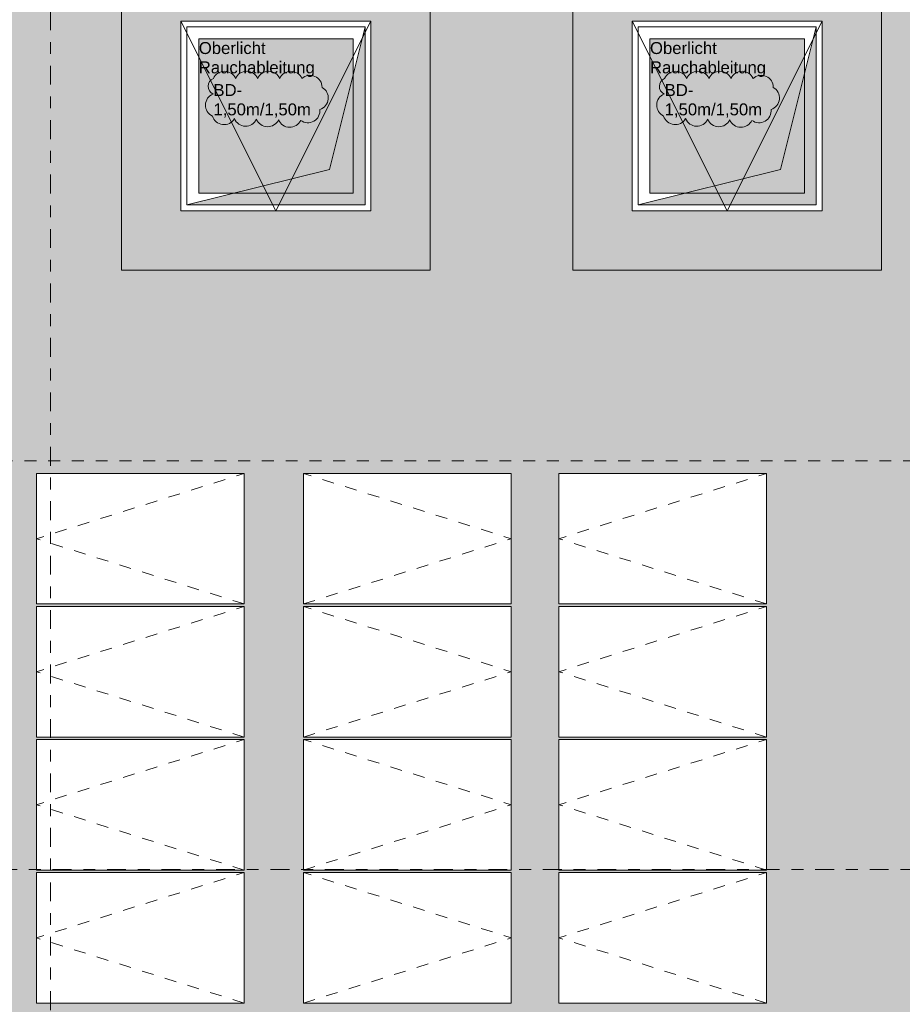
# Model space of a CAD drawing. Header units: metres. Extents: x -180 to 4, y -50 to 6.
# Tile 39 of 256: x -152.88 to -145.45, y -21.08 to -12.79. Entities that reach past the tile are written whole.
import ezdxf

# ---------------------------------------------------------------- set-up
doc = ezdxf.new("R2010")
doc.units = ezdxf.units.M
doc.header["$LTSCALE"] = 0.05
doc.header["$PDMODE"] = 1
doc.header["$PDSIZE"] = -2
for name, pattern in [('Linienart-34', [4.233, 2.116, -2.117]), ('Linienart-53', [5.291531, 3.175, -1.058062, 0.352704, -0.705764]), ('VW-01 Strichlinie kurz', [1.999894, 0.999947, -0.999947])]:
    doc.linetypes.add(name, pattern=pattern)
for name, color, linetype, lineweight, true_color in [('30 -35 Decken- 11 Bodendurchbruch', 7, 'Continuous', 15, 0x599559), ('30 -36 Dächer- 3 Dachbeläge', 7, 'Continuous', 15, 0x9999ff), ('30 -36 Dächer- 3 Dachbeläge Gründach', 250, 'Continuous', 9, 0x333333), ('40 -44 Elektr. Anlagen- 2 Eigenstromversorgungsanlagen', 7, 'Continuous', 5, 0xff6633), ('70 -72 Beschriftung- 1 Beschriftung allgemein', 7, 'Continuous', 9, 0xff6633), ('70 -77 Revision- 2 Wolken', 7, 'Continuous', 18, 0x944cff), ('CW-Unsichtbar', 7, 'Continuous', 9, 0x599559), ('Dachflächen Moblierung', 7, 'Continuous', 9, 0x888888)]:
    doc.layers.add(name, color=color, linetype=linetype, lineweight=lineweight, true_color=true_color)
for name, color, linetype, lineweight in [('40 -43 Lüftungsanlagen - Entrauchung', 7, 'Continuous', 9), ('60- 61 allgemeine Ausstattung- 4 Terrassen', 7, 'Continuous', 9), ('70 -71 Achsen- 1 Gebäudeachsen', 7, 'Linienart-53', 18), ('70 -73 Bauteildarst.- 2 verdeckt 0.15', 7, 'Linienart-34', 15), ('Keine', 7, 'Continuous', 9)]:
    doc.layers.add(name, color=color, linetype=linetype, lineweight=lineweight)
doc.styles.add('Arial', font='arial.ttf')

# ---------------------------------------------------------------- blocks, each defined once
blk = doc.blocks.new('Gruppe-7872')
at = {"color": 255, "lineweight": 9}
blk.add_wipeout([(-149.421, -12.297), (-149.421, -14.897), (-150.7194, -14.897), (-150.7194, -14.397), (-149.921, -14.397), (-149.921, -12.797), (-150.7194, -12.797), (-150.7194, -12.297)], dxfattribs=at).dxf.layer = '30 -36 Dächer- 3 Dachbeläge'
blk.add_wipeout([(-150.7194, -12.297), (-150.7194, -12.797), (-151.521, -12.797), (-151.521, -14.397), (-150.7194, -14.397), (-150.7194, -14.897), (-152.021, -14.897), (-152.021, -12.297)], dxfattribs=at).dxf.layer = '30 -36 Dächer- 3 Dachbeläge'
at = {"layer": '30 -36 Dächer- 3 Dachbeläge', "linetype": 'Continuous', "lineweight": 9}
h = blk.add_hatch(dxfattribs=at)
h.set_pattern_fill('{914A209A-ED12-11EE-87B6-5CE', style=0, pattern_type=2)
h.set_pattern_definition([(-22, (-112.3235, -22.547042), (-0.018555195, 0.04226461), [0.000625, -0.061875]), (14, (-112.315251, -22.569718), (-0.037110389, -0.027832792), [0.000625, -0.030625]), (-3.77456, (-112.374014, -22.58415), (-0.01958604, 0.06597403), [0.00028186, -0.09367194]), (-68, (-112.20392, -22.52024), (0.1926424, 0.0440799), [0.00028125, -0.09346875]), (96, (-112.337934, -22.611983), (-0.036105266, -0.06319548), [0.0005625, -0.0931875]), (132, (-112.3101, -22.58828), (0.040202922, 0.004123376), [0.0003125, -0.0621875]), (-17, (-112.342055, -22.57178), (0.0930531, 0.02892868), [0.000625, -0.061875]), (-145, (-112.3369, -22.566625), (0.06266964, -0.04009224), [0.000625, -0.061875]), (-137, (-112.35133, -22.563533), (0.049444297, -0.02123569), [0.000625, -0.061875])])
h.paths.add_polyline_path([(-152.021, -12.297), (-152.021, -14.897), (-149.421, -14.897), (-149.421, -12.297)])
h.paths.add_polyline_path([(-149.921, -14.397), (-151.521, -14.397), (-151.521, -12.797), (-149.921, -12.797)])
at = {"layer": '30 -36 Dächer- 3 Dachbeläge', "lineweight": 9, "flags": 128}
for points in [[(-152.021, -12.297), (-152.021, -14.897), (-149.421, -14.897), (-149.421, -12.297)], [(-149.921, -14.397), (-151.521, -14.397), (-151.521, -12.797), (-149.921, -12.797)]]:
    blk.add_lwpolyline(points, close=True, dxfattribs=at)
at = {"color": 255, "linetype": 'Continuous', "lineweight": 9}
blk.add_wipeout([(-151.521, -12.797), (-149.921, -12.797), (-149.921, -14.397), (-151.521, -14.397)], dxfattribs=at).dxf.layer = '40 -43 Lüftungsanlagen - Entrauchung'
at = {"layer": '40 -43 Lüftungsanlagen - Entrauchung', "linetype": 'Continuous', "lineweight": 0}
blk.add_hatch(color=254, dxfattribs=at).paths.add_polyline_path([(-151.371, -12.947), (-150.071, -12.947), (-150.071, -14.247), (-151.371, -14.247)])
at = {"layer": '40 -43 Lüftungsanlagen - Entrauchung', "color": 7, "linetype": 'Continuous', "lineweight": 9, "flags": 128}
blk.add_lwpolyline([(-151.521, -12.797), (-149.921, -12.797), (-149.921, -14.397), (-151.521, -14.397)], close=True, dxfattribs=at)
blk.add_lwpolyline([(-151.521, -12.797), (-150.721, -14.397), (-149.921, -12.797)], dxfattribs=at)
at = {"layer": '40 -43 Lüftungsanlagen - Entrauchung', "color": 252, "true_color": 0x888888, "flags": 128}
blk.add_lwpolyline([(-151.371, -12.947), (-150.071, -12.947), (-150.071, -14.247), (-151.371, -14.247)], close=True, dxfattribs=at)
at = {"layer": '70 -73 Bauteildarst.- 2 verdeckt 0.15', "flags": 128}
blk.add_lwpolyline([(-151.471, -12.847), (-149.971, -12.847), (-149.971, -14.347), (-151.471, -14.347)], close=True, dxfattribs=at)
at = {"layer": '70 -72 Beschriftung- 1 Beschriftung allgemein', "insert": (-151.371, -12.9741), "char_height": 0.100689, "attachment_point": 1, "rotation": 359.99467, "line_spacing_factor": 0.970891, "style": 'Arial'}
blk.add_mtext('Oberlicht\\PRauchableitung', dxfattribs=at)
blk = doc.blocks.new('Gruppe-7873')
at = {"color": 255, "lineweight": 9}
blk.add_wipeout([(-145.621, -12.297), (-145.621, -14.897), (-146.9194, -14.897), (-146.9194, -14.397), (-146.121, -14.397), (-146.121, -12.797), (-146.9194, -12.797), (-146.9194, -12.297)], dxfattribs=at).dxf.layer = '30 -36 Dächer- 3 Dachbeläge'
blk.add_wipeout([(-146.9194, -12.297), (-146.9194, -12.797), (-147.721, -12.797), (-147.721, -14.397), (-146.9194, -14.397), (-146.9194, -14.897), (-148.221, -14.897), (-148.221, -12.297)], dxfattribs=at).dxf.layer = '30 -36 Dächer- 3 Dachbeläge'
at = {"layer": '30 -36 Dächer- 3 Dachbeläge', "linetype": 'Continuous', "lineweight": 9}
h = blk.add_hatch(dxfattribs=at)
h.set_pattern_fill('{914A209A-ED12-11EE-87B6-5CE', style=0, pattern_type=2)
h.set_pattern_definition([(-22, (-108.5235, -22.547042), (-0.018555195, 0.04226461), [0.000625, -0.061875]), (14, (-108.515251, -22.569718), (-0.037110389, -0.027832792), [0.000625, -0.030625]), (-3.77456, (-108.574014, -22.58415), (-0.01958604, 0.06597403), [0.00028186, -0.09367194]), (-68, (-108.40392, -22.52024), (0.1926424, 0.0440799), [0.00028125, -0.09346875]), (96, (-108.537934, -22.611983), (-0.036105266, -0.06319548), [0.0005625, -0.0931875]), (132, (-108.5101, -22.58828), (0.040202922, 0.004123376), [0.0003125, -0.0621875]), (-17, (-108.542055, -22.57178), (0.0930531, 0.02892868), [0.000625, -0.061875]), (-145, (-108.5369, -22.566625), (0.06266964, -0.04009224), [0.000625, -0.061875]), (-137, (-108.55133, -22.563533), (0.049444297, -0.02123569), [0.000625, -0.061875])])
h.paths.add_polyline_path([(-148.221, -12.297), (-148.221, -14.897), (-145.621, -14.897), (-145.621, -12.297)])
h.paths.add_polyline_path([(-146.121, -14.397), (-147.721, -14.397), (-147.721, -12.797), (-146.121, -12.797)])
at = {"layer": '30 -36 Dächer- 3 Dachbeläge', "lineweight": 9, "flags": 128}
for points in [[(-148.221, -12.297), (-148.221, -14.897), (-145.621, -14.897), (-145.621, -12.297)], [(-146.121, -14.397), (-147.721, -14.397), (-147.721, -12.797), (-146.121, -12.797)]]:
    blk.add_lwpolyline(points, close=True, dxfattribs=at)
at = {"color": 255, "linetype": 'Continuous', "lineweight": 9}
blk.add_wipeout([(-147.721, -12.797), (-146.121, -12.797), (-146.121, -14.397), (-147.721, -14.397)], dxfattribs=at).dxf.layer = '40 -43 Lüftungsanlagen - Entrauchung'
at = {"layer": '40 -43 Lüftungsanlagen - Entrauchung', "linetype": 'Continuous', "lineweight": 0}
blk.add_hatch(color=254, dxfattribs=at).paths.add_polyline_path([(-147.571, -12.947), (-146.271, -12.947), (-146.271, -14.247), (-147.571, -14.247)])
at = {"layer": '40 -43 Lüftungsanlagen - Entrauchung', "color": 7, "linetype": 'Continuous', "lineweight": 9, "flags": 128}
blk.add_lwpolyline([(-147.721, -12.797), (-146.121, -12.797), (-146.121, -14.397), (-147.721, -14.397)], close=True, dxfattribs=at)
blk.add_lwpolyline([(-147.721, -12.797), (-146.921, -14.397), (-146.121, -12.797)], dxfattribs=at)
at = {"layer": '40 -43 Lüftungsanlagen - Entrauchung', "color": 252, "true_color": 0x888888, "flags": 128}
blk.add_lwpolyline([(-147.571, -12.947), (-146.271, -12.947), (-146.271, -14.247), (-147.571, -14.247)], close=True, dxfattribs=at)
at = {"layer": '70 -73 Bauteildarst.- 2 verdeckt 0.15', "flags": 128}
blk.add_lwpolyline([(-147.671, -12.847), (-146.171, -12.847), (-146.171, -14.347), (-147.671, -14.347)], close=True, dxfattribs=at)
at = {"layer": '70 -72 Beschriftung- 1 Beschriftung allgemein', "insert": (-147.571, -12.9741), "char_height": 0.100689, "attachment_point": 1, "rotation": 359.99467, "line_spacing_factor": 0.970891, "style": 'Arial'}
blk.add_mtext('Oberlicht\\PRauchableitung', dxfattribs=at)
blk = doc.blocks.new('Gruppe-7910')
at = {"color": 255, "linetype": 'Continuous', "lineweight": 9, "transparency": 33554687}
blk.add_wipeout([(-152.7388, -19.9722), (-150.9888, -19.9722), (-150.9888, -21.0722), (-152.7388, -21.0722)], dxfattribs=at).dxf.layer = '40 -44 Elektr. Anlagen- 2 Eigenstromversorgungsanlagen'
at = {"layer": '40 -44 Elektr. Anlagen- 2 Eigenstromversorgungsanlagen', "color": 7, "linetype": 'Continuous', "lineweight": 9, "transparency": 33554687, "flags": 128}
blk.add_lwpolyline([(-152.7388, -19.9722), (-150.9888, -19.9722), (-150.9888, -21.0722), (-152.7388, -21.0722)], close=True, dxfattribs=at)
at = {"layer": 'Dachflächen Moblierung', "color": 8, "linetype": 'VW-01 Strichlinie kurz', "lineweight": 5, "flags": 128}
blk.add_lwpolyline([(-150.9888, -21.0722), (-152.7388, -20.5222), (-150.9888, -19.9722)], dxfattribs=at)
blk = doc.blocks.new('Gruppe-7911')
at = {"color": 255, "linetype": 'Continuous', "lineweight": 9, "transparency": 33554687}
blk.add_wipeout([(-152.7388, -18.8512), (-150.9888, -18.8512), (-150.9888, -19.9512), (-152.7388, -19.9512)], dxfattribs=at).dxf.layer = '40 -44 Elektr. Anlagen- 2 Eigenstromversorgungsanlagen'
at = {"layer": '40 -44 Elektr. Anlagen- 2 Eigenstromversorgungsanlagen', "color": 7, "linetype": 'Continuous', "lineweight": 9, "transparency": 33554687, "flags": 128}
blk.add_lwpolyline([(-152.7388, -18.8512), (-150.9888, -18.8512), (-150.9888, -19.9512), (-152.7388, -19.9512)], close=True, dxfattribs=at)
at = {"layer": 'Dachflächen Moblierung', "color": 8, "linetype": 'VW-01 Strichlinie kurz', "lineweight": 5, "flags": 128}
blk.add_lwpolyline([(-150.9888, -19.9512), (-152.7388, -19.4012), (-150.9888, -18.8512)], dxfattribs=at)
blk = doc.blocks.new('Gruppe-7912')
at = {"color": 255, "linetype": 'Continuous', "lineweight": 9, "transparency": 33554687}
blk.add_wipeout([(-152.7388, -17.7302), (-150.9888, -17.7302), (-150.9888, -18.8302), (-152.7388, -18.8302)], dxfattribs=at).dxf.layer = '40 -44 Elektr. Anlagen- 2 Eigenstromversorgungsanlagen'
at = {"layer": '40 -44 Elektr. Anlagen- 2 Eigenstromversorgungsanlagen', "color": 7, "linetype": 'Continuous', "lineweight": 9, "transparency": 33554687, "flags": 128}
blk.add_lwpolyline([(-152.7388, -17.7302), (-150.9888, -17.7302), (-150.9888, -18.8302), (-152.7388, -18.8302)], close=True, dxfattribs=at)
at = {"layer": 'Dachflächen Moblierung', "color": 8, "linetype": 'VW-01 Strichlinie kurz', "lineweight": 5, "flags": 128}
blk.add_lwpolyline([(-150.9888, -18.8302), (-152.7388, -18.2802), (-150.9888, -17.7302)], dxfattribs=at)
blk = doc.blocks.new('Gruppe-7913')
at = {"color": 255, "linetype": 'Continuous', "lineweight": 9, "transparency": 33554687}
blk.add_wipeout([(-152.7388, -16.6092), (-150.9888, -16.6092), (-150.9888, -17.7092), (-152.7388, -17.7092)], dxfattribs=at).dxf.layer = '40 -44 Elektr. Anlagen- 2 Eigenstromversorgungsanlagen'
at = {"layer": '40 -44 Elektr. Anlagen- 2 Eigenstromversorgungsanlagen', "color": 7, "linetype": 'Continuous', "lineweight": 9, "transparency": 33554687, "flags": 128}
blk.add_lwpolyline([(-152.7388, -16.6092), (-150.9888, -16.6092), (-150.9888, -17.7092), (-152.7388, -17.7092)], close=True, dxfattribs=at)
at = {"layer": 'Dachflächen Moblierung', "color": 8, "linetype": 'VW-01 Strichlinie kurz', "lineweight": 5, "flags": 128}
blk.add_lwpolyline([(-150.9888, -17.7092), (-152.7388, -17.1592), (-150.9888, -16.6092)], dxfattribs=at)
blk = doc.blocks.new('Gruppe-7919')
at = {"color": 255, "linetype": 'Continuous', "lineweight": 9, "transparency": 33554687}
blk.add_wipeout([(-150.4888, -19.9722), (-148.7388, -19.9722), (-148.7388, -21.0722), (-150.4888, -21.0722)], dxfattribs=at).dxf.layer = '40 -44 Elektr. Anlagen- 2 Eigenstromversorgungsanlagen'
at = {"layer": '40 -44 Elektr. Anlagen- 2 Eigenstromversorgungsanlagen', "color": 7, "linetype": 'Continuous', "lineweight": 9, "transparency": 33554687, "flags": 128}
blk.add_lwpolyline([(-150.4888, -19.9722), (-148.7388, -19.9722), (-148.7388, -21.0722), (-150.4888, -21.0722)], close=True, dxfattribs=at)
at = {"layer": 'Dachflächen Moblierung', "color": 8, "linetype": 'VW-01 Strichlinie kurz', "lineweight": 5, "flags": 128}
blk.add_lwpolyline([(-150.4888, -21.0722), (-148.7388, -20.5222), (-150.4888, -19.9722)], dxfattribs=at)
blk = doc.blocks.new('Gruppe-7920')
at = {"color": 255, "linetype": 'Continuous', "lineweight": 9, "transparency": 33554687}
blk.add_wipeout([(-150.4888, -18.8512), (-148.7388, -18.8512), (-148.7388, -19.9512), (-150.4888, -19.9512)], dxfattribs=at).dxf.layer = '40 -44 Elektr. Anlagen- 2 Eigenstromversorgungsanlagen'
at = {"layer": '40 -44 Elektr. Anlagen- 2 Eigenstromversorgungsanlagen', "color": 7, "linetype": 'Continuous', "lineweight": 9, "transparency": 33554687, "flags": 128}
blk.add_lwpolyline([(-150.4888, -18.8512), (-148.7388, -18.8512), (-148.7388, -19.9512), (-150.4888, -19.9512)], close=True, dxfattribs=at)
at = {"layer": 'Dachflächen Moblierung', "color": 8, "linetype": 'VW-01 Strichlinie kurz', "lineweight": 5, "flags": 128}
blk.add_lwpolyline([(-150.4888, -19.9512), (-148.7388, -19.4012), (-150.4888, -18.8512)], dxfattribs=at)
blk = doc.blocks.new('Gruppe-7921')
at = {"color": 255, "linetype": 'Continuous', "lineweight": 9, "transparency": 33554687}
blk.add_wipeout([(-150.4888, -17.7302), (-148.7388, -17.7302), (-148.7388, -18.8302), (-150.4888, -18.8302)], dxfattribs=at).dxf.layer = '40 -44 Elektr. Anlagen- 2 Eigenstromversorgungsanlagen'
at = {"layer": '40 -44 Elektr. Anlagen- 2 Eigenstromversorgungsanlagen', "color": 7, "linetype": 'Continuous', "lineweight": 9, "transparency": 33554687, "flags": 128}
blk.add_lwpolyline([(-150.4888, -17.7302), (-148.7388, -17.7302), (-148.7388, -18.8302), (-150.4888, -18.8302)], close=True, dxfattribs=at)
at = {"layer": 'Dachflächen Moblierung', "color": 8, "linetype": 'VW-01 Strichlinie kurz', "lineweight": 5, "flags": 128}
blk.add_lwpolyline([(-150.4888, -18.8302), (-148.7388, -18.2802), (-150.4888, -17.7302)], dxfattribs=at)
blk = doc.blocks.new('Gruppe-7922')
at = {"color": 255, "linetype": 'Continuous', "lineweight": 9, "transparency": 33554687}
blk.add_wipeout([(-150.4888, -16.6092), (-148.7388, -16.6092), (-148.7388, -17.7092), (-150.4888, -17.7092)], dxfattribs=at).dxf.layer = '40 -44 Elektr. Anlagen- 2 Eigenstromversorgungsanlagen'
at = {"layer": '40 -44 Elektr. Anlagen- 2 Eigenstromversorgungsanlagen', "color": 7, "linetype": 'Continuous', "lineweight": 9, "transparency": 33554687, "flags": 128}
blk.add_lwpolyline([(-150.4888, -16.6092), (-148.7388, -16.6092), (-148.7388, -17.7092), (-150.4888, -17.7092)], close=True, dxfattribs=at)
at = {"layer": 'Dachflächen Moblierung', "color": 8, "linetype": 'VW-01 Strichlinie kurz', "lineweight": 5, "flags": 128}
blk.add_lwpolyline([(-150.4888, -17.7092), (-148.7388, -17.1592), (-150.4888, -16.6092)], dxfattribs=at)
blk = doc.blocks.new('Gruppe-7928')
at = {"color": 255, "linetype": 'Continuous', "lineweight": 9, "transparency": 33554687}
blk.add_wipeout([(-148.3388, -19.9722), (-146.5888, -19.9722), (-146.5888, -21.0722), (-148.3388, -21.0722)], dxfattribs=at).dxf.layer = '40 -44 Elektr. Anlagen- 2 Eigenstromversorgungsanlagen'
at = {"layer": '40 -44 Elektr. Anlagen- 2 Eigenstromversorgungsanlagen', "color": 7, "linetype": 'Continuous', "lineweight": 9, "transparency": 33554687, "flags": 128}
blk.add_lwpolyline([(-148.3388, -19.9722), (-146.5888, -19.9722), (-146.5888, -21.0722), (-148.3388, -21.0722)], close=True, dxfattribs=at)
at = {"layer": 'Dachflächen Moblierung', "color": 8, "linetype": 'VW-01 Strichlinie kurz', "lineweight": 5, "flags": 128}
blk.add_lwpolyline([(-146.5888, -21.0722), (-148.3388, -20.5222), (-146.5888, -19.9722)], dxfattribs=at)
blk = doc.blocks.new('Gruppe-7929')
at = {"color": 255, "linetype": 'Continuous', "lineweight": 9, "transparency": 33554687}
blk.add_wipeout([(-148.3388, -18.8512), (-146.5888, -18.8512), (-146.5888, -19.9512), (-148.3388, -19.9512)], dxfattribs=at).dxf.layer = '40 -44 Elektr. Anlagen- 2 Eigenstromversorgungsanlagen'
at = {"layer": '40 -44 Elektr. Anlagen- 2 Eigenstromversorgungsanlagen', "color": 7, "linetype": 'Continuous', "lineweight": 9, "transparency": 33554687, "flags": 128}
blk.add_lwpolyline([(-148.3388, -18.8512), (-146.5888, -18.8512), (-146.5888, -19.9512), (-148.3388, -19.9512)], close=True, dxfattribs=at)
at = {"layer": 'Dachflächen Moblierung', "color": 8, "linetype": 'VW-01 Strichlinie kurz', "lineweight": 5, "flags": 128}
blk.add_lwpolyline([(-146.5888, -19.9512), (-148.3388, -19.4012), (-146.5888, -18.8512)], dxfattribs=at)
blk = doc.blocks.new('Gruppe-7930')
at = {"color": 255, "linetype": 'Continuous', "lineweight": 9, "transparency": 33554687}
blk.add_wipeout([(-148.3388, -17.7302), (-146.5888, -17.7302), (-146.5888, -18.8302), (-148.3388, -18.8302)], dxfattribs=at).dxf.layer = '40 -44 Elektr. Anlagen- 2 Eigenstromversorgungsanlagen'
at = {"layer": '40 -44 Elektr. Anlagen- 2 Eigenstromversorgungsanlagen', "color": 7, "linetype": 'Continuous', "lineweight": 9, "transparency": 33554687, "flags": 128}
blk.add_lwpolyline([(-148.3388, -17.7302), (-146.5888, -17.7302), (-146.5888, -18.8302), (-148.3388, -18.8302)], close=True, dxfattribs=at)
at = {"layer": 'Dachflächen Moblierung', "color": 8, "linetype": 'VW-01 Strichlinie kurz', "lineweight": 5, "flags": 128}
blk.add_lwpolyline([(-146.5888, -18.8302), (-148.3388, -18.2802), (-146.5888, -17.7302)], dxfattribs=at)
blk = doc.blocks.new('Gruppe-7931')
at = {"color": 255, "linetype": 'Continuous', "lineweight": 9, "transparency": 33554687}
blk.add_wipeout([(-148.3388, -16.6092), (-146.5888, -16.6092), (-146.5888, -17.7092), (-148.3388, -17.7092)], dxfattribs=at).dxf.layer = '40 -44 Elektr. Anlagen- 2 Eigenstromversorgungsanlagen'
at = {"layer": '40 -44 Elektr. Anlagen- 2 Eigenstromversorgungsanlagen', "color": 7, "linetype": 'Continuous', "lineweight": 9, "transparency": 33554687, "flags": 128}
blk.add_lwpolyline([(-148.3388, -16.6092), (-146.5888, -16.6092), (-146.5888, -17.7092), (-148.3388, -17.7092)], close=True, dxfattribs=at)
at = {"layer": 'Dachflächen Moblierung', "color": 8, "linetype": 'VW-01 Strichlinie kurz', "lineweight": 5, "flags": 128}
blk.add_lwpolyline([(-146.5888, -17.7092), (-148.3388, -17.1592), (-146.5888, -16.6092)], dxfattribs=at)
blk = doc.blocks.new('Gruppe-8261')
at = {"layer": '70 -72 Beschriftung- 1 Beschriftung allgemein', "color": 7, "transparency": 33554687}
for name in ['Gruppe-7910', 'Gruppe-7919', 'Gruppe-7928']:
    blk.add_blockref(name, (0, 0), dxfattribs=at)
for name in ['Gruppe-7911', 'Gruppe-7920', 'Gruppe-7929']:
    blk.add_blockref(name, (0, 0), dxfattribs=at)
for name in ['Gruppe-7912', 'Gruppe-7921', 'Gruppe-7930']:
    blk.add_blockref(name, (0, 0), dxfattribs=at)
for name in ['Gruppe-7913', 'Gruppe-7922', 'Gruppe-7931']:
    blk.add_blockref(name, (0, 0), dxfattribs=at)
blk = doc.blocks.new('Gruppe-8783')
at = {"layer": '30 -35 Decken- 11 Bodendurchbruch', "linetype": 'Continuous', "lineweight": 0}
blk.add_hatch(color=85, dxfattribs=at).paths.add_polyline_path([(-0.75, -0.75), (0.75, -0.75), (0.75, 0.75), (0.45, -0.45)])
at = {"layer": '30 -35 Decken- 11 Bodendurchbruch', "flags": 128}
blk.add_lwpolyline([(-0.75, -0.75), (0.75, -0.75), (0.75, 0.75), (0.45, -0.45)], close=True, dxfattribs=at)
blk = doc.blocks.new('Gruppe-8784')
at = {"layer": '30 -35 Decken- 11 Bodendurchbruch', "flags": 128}
blk.add_lwpolyline([(-0.75, -0.75), (-0.75, 0.75), (0.75, 0.75), (0.45, -0.45)], close=True, dxfattribs=at)
blk = doc.blocks.new('Gruppe-8785')
at = {"layer": '30 -35 Decken- 11 Bodendurchbruch', "insert": (-0.5266, -0.0133), "char_height": 0.100689, "attachment_point": 7, "line_spacing_factor": 0.970891, "style": 'Arial'}
blk.add_mtext('BD- \\P1,50m/1,50m', dxfattribs=at)
blk = doc.blocks.new('Gruppe-8786')
at = {"layer": '30 -35 Decken- 11 Bodendurchbruch'}
for name in ['Gruppe-8783', 'Gruppe-8784']:
    blk.add_blockref(name, (0, 0), dxfattribs=at)
at = {"layer": '30 -35 Decken- 11 Bodendurchbruch', "color": 7, "transparency": 33554687}
blk.add_blockref('Gruppe-8785', (0, 0), dxfattribs=at)
blk = doc.blocks.new('Schlitze Durchbr (2D)-9')
at = {"layer": 'CW-Unsichtbar', "linetype": 'Continuous', "lineweight": 5, "transparency": 33554687}
for p in [(-0.75, 0), (0.75, 0)]:
    blk.add_point(p, dxfattribs=at)
at = {"layer": '30 -35 Decken- 11 Bodendurchbruch', "color": 7, "transparency": 33554687}
blk.add_blockref('Gruppe-8786', (0, 0), dxfattribs=at)
at = {"layer": '30 -35 Decken- 11 Bodendurchbruch', "color": 0, "flags": 1}
for tag in ['prm0_value', 'prm1_value', 'prm2_value', 'prm3_value', 'prm4_value', 'prm5_value', 'prm6_value', 'prm7_value', 'IFC_UUID', 'instanceID', 'prm0_name', 'prm0_type', 'prm1_name', 'prm1_type', 'prm2_name', 'prm2_type', 'prm3_name', 'prm3_type', 'prm4_name', 'prm4_type', 'prm5_name', 'prm5_type', 'prm6_name', 'prm6_type', 'prm7_name', 'prm7_type']:
    blk.add_attdef(tag, (-151.471, -14.347), '', height=0.00018, dxfattribs=at)
blk = doc.blocks.new('Gruppe-8787')
at = {"layer": '30 -35 Decken- 11 Bodendurchbruch', "linetype": 'Continuous', "lineweight": 0}
blk.add_hatch(color=85, dxfattribs=at).paths.add_polyline_path([(-0.75, -0.75), (0.75, -0.75), (0.75, 0.75), (0.45, -0.45)])
at = {"layer": '30 -35 Decken- 11 Bodendurchbruch', "flags": 128}
blk.add_lwpolyline([(-0.75, -0.75), (0.75, -0.75), (0.75, 0.75), (0.45, -0.45)], close=True, dxfattribs=at)
blk = doc.blocks.new('Gruppe-8788')
at = {"layer": '30 -35 Decken- 11 Bodendurchbruch', "flags": 128}
blk.add_lwpolyline([(-0.75, -0.75), (-0.75, 0.75), (0.75, 0.75), (0.45, -0.45)], close=True, dxfattribs=at)
blk = doc.blocks.new('Gruppe-8789')
at = {"layer": '30 -35 Decken- 11 Bodendurchbruch', "insert": (-0.5266, -0.0133), "char_height": 0.100689, "attachment_point": 7, "line_spacing_factor": 0.970891, "style": 'Arial'}
blk.add_mtext('BD- \\P1,50m/1,50m', dxfattribs=at)
blk = doc.blocks.new('Gruppe-8790')
at = {"layer": '30 -35 Decken- 11 Bodendurchbruch'}
for name in ['Gruppe-8787', 'Gruppe-8788']:
    blk.add_blockref(name, (0, 0), dxfattribs=at)
at = {"layer": '30 -35 Decken- 11 Bodendurchbruch', "color": 7, "transparency": 33554687}
blk.add_blockref('Gruppe-8789', (0, 0), dxfattribs=at)
blk = doc.blocks.new('Schlitze Durchbr (2D)-10')
at = {"layer": 'CW-Unsichtbar', "linetype": 'Continuous', "lineweight": 5, "transparency": 33554687}
for p in [(-0.75, 0), (0.75, 0)]:
    blk.add_point(p, dxfattribs=at)
at = {"layer": '30 -35 Decken- 11 Bodendurchbruch', "color": 7, "transparency": 33554687}
blk.add_blockref('Gruppe-8790', (0, 0), dxfattribs=at)
at = {"layer": '30 -35 Decken- 11 Bodendurchbruch', "color": 0, "flags": 1}
for tag in ['prm0_value', 'prm1_value', 'prm2_value', 'prm3_value', 'prm4_value', 'prm5_value', 'prm6_value', 'prm7_value', 'IFC_UUID', 'instanceID', 'prm0_name', 'prm0_type', 'prm1_name', 'prm1_type', 'prm2_name', 'prm2_type', 'prm3_name', 'prm3_type', 'prm4_name', 'prm4_type', 'prm5_name', 'prm5_type', 'prm6_name', 'prm6_type', 'prm7_name', 'prm7_type']:
    blk.add_attdef(tag, (-147.671, -14.347), '', height=0.00018, dxfattribs=at)
blk = doc.blocks.new('Änderungswolke-15')
at = {"layer": '70 -77 Revision- 2 Wolken', "transparency": 33554687, "flags": 128}
blk.add_lwpolyline([(-1.25, 0.3775, -0.298217), (-1.1569, 0.4385, -0.298217), (-1.0638, 0.3775, -0.298217), (-0.9706, 0.4385, -0.298217), (-0.8775, 0.3775, -0.298217), (-0.7844, 0.4385, -0.298217), (-0.6913, 0.3775, -0.298217), (-0.5982, 0.4385, -0.298217), (-0.5051, 0.3775, -0.298217), (-0.3952, 0.3956, -0.298217), (-0.3347, 0.3022, -0.298217), (-0.2834, 0.2035, -0.298217), (-0.3534, 0.1169, -0.298217), (-0.4041, 0.0178, -0.298217), (-0.5151, 0.0246, -0.298217), (-0.6098, -0.0339, -0.298217), (-0.7013, 0.0294, -0.298217), (-0.796, -0.0291, -0.298217), (-0.8875, 0.0342, -0.298217), (-0.9822, -0.0243, -0.298217), (-1.0737, 0.039, -0.298217), (-1.1732, -0.0107, -0.298217), (-1.2586, 0.0606, -0.298217), (-1.317, 0.1554, -0.298217), (-1.2536, 0.2468, -0.298217), (-1.2946, 0.3133, -0.298217), (-1.25, 0.3775)], format="xyb", close=True, dxfattribs=at)
blk = doc.blocks.new('Änderungswolke-16')
at = {"layer": '70 -77 Revision- 2 Wolken', "transparency": 33554687, "flags": 128}
blk.add_lwpolyline([(-1.25, 0.3775, -0.298217), (-1.1569, 0.4385, -0.298217), (-1.0638, 0.3775, -0.298217), (-0.9706, 0.4385, -0.298217), (-0.8775, 0.3775, -0.298217), (-0.7844, 0.4385, -0.298217), (-0.6913, 0.3775, -0.298217), (-0.5982, 0.4385, -0.298217), (-0.5051, 0.3775, -0.298217), (-0.3952, 0.3956, -0.298217), (-0.3347, 0.3022, -0.298217), (-0.2834, 0.2035, -0.298217), (-0.3534, 0.1169, -0.298217), (-0.4041, 0.0178, -0.298217), (-0.5151, 0.0246, -0.298217), (-0.6098, -0.0339, -0.298217), (-0.7013, 0.0294, -0.298217), (-0.796, -0.0291, -0.298217), (-0.8875, 0.0342, -0.298217), (-0.9822, -0.0243, -0.298217), (-1.0737, 0.039, -0.298217), (-1.1732, -0.0107, -0.298217), (-1.2586, 0.0606, -0.298217), (-1.317, 0.1554, -0.298217), (-1.2536, 0.2468, -0.298217), (-1.2946, 0.3133, -0.298217), (-1.25, 0.3775)], format="xyb", close=True, dxfattribs=at)
blk = doc.blocks.new('Gruppe-8878')
at = {"layer": '30 -36 Dächer- 3 Dachbeläge Gründach', "linetype": 'Continuous', "lineweight": 0, "true_color": 0xe7eedf, "transparency": 33554687}
blk.add_hatch(color=254, dxfattribs=at).paths.add_polyline_path([(-100.01799996, -31.79404198), (-100.01799996, -31.61704198), (-100.31099996, -31.61704198), (-100.31099996, -12.39704198), (-159.47099996, -12.39704198), (-159.47099996, -39.25704198), (-99.61099996, -39.25704198), (-99.61099996, -31.79404198)])
at = {"color": 255, "linetype": 'Continuous', "lineweight": 9, "transparency": 33554687}
blk.add_wipeout([(-129.83124836, -12.23704198), (-129.83124836, -12.71704198), (-159.47099996, -12.71704198), (-159.47099996, -39.25704198), (-129.83124836, -39.25704198), (-129.83124836, -39.73704198), (-160.51099996, -39.73704198), (-160.51099996, -31.61704198), (-159.93099996, -31.61704198), (-159.93099996, -12.23704198)], dxfattribs=at).dxf.layer = '30 -36 Dächer- 3 Dachbeläge'
at = {"layer": '60- 61 allgemeine Ausstattung- 4 Terrassen', "color": 7}
for name in ['Gruppe-7872', 'Gruppe-7873', 'Gruppe-8261']:
    blk.add_blockref(name, (0, 0), dxfattribs=at)
at = {"layer": '40 -44 Elektr. Anlagen- 2 Eigenstromversorgungsanlagen', "color": 7, "linetype": 'VW-01 Strichlinie kurz', "lineweight": 9, "flags": 128}
blk.add_lwpolyline([(-157.2387741, -16.50250689), (-102.9687741, -16.50250689), (-102.9687741, -37.68750689), (-157.2387741, -37.68750689)], close=True, dxfattribs=at)
at = {"layer": '30 -35 Decken- 11 Bodendurchbruch'}
for name, p in [('Schlitze Durchbr (2D)-9', (-150.72099996, -13.59704198)), ('Schlitze Durchbr (2D)-10', (-146.92099996, -13.59704198))]:
    blk.add_blockref(name, p, dxfattribs=at)
at = {"layer": '70 -77 Revision- 2 Wolken'}
for name, p in [('Änderungswolke-15', (-149.99757575, -13.65855573)), ('Änderungswolke-16', (-146.19757575, -13.65855573))]:
    blk.add_blockref(name, p, dxfattribs=at)
blk = doc.blocks.new('_OG3_2D (2D)')
at = {"layer": '70 -72 Beschriftung- 1 Beschriftung allgemein', "color": 7}
blk.add_blockref('Gruppe-8878', (0, 0), dxfattribs=at)
blk = doc.blocks.new('_Achsen (3D)')
at = {"layer": '70 -71 Achsen- 1 Gebäudeachsen', "transparency": 33554687}
for p, q in [((-152.621, 3.8), (-152.621, -46.172)), ((-179.668, -19.947), (3.826, -19.947))]:
    blk.add_line(p, q, dxfattribs=at)

msp = doc.modelspace()

# ---------------------------------------------------------------- block references
at = {"layer": 'Keine', "color": 1}
msp.add_blockref('_OG3_2D (2D)', (0, 0), dxfattribs=at)

# ---------------------------------------------------------------- next in the draw order: block references
msp.add_blockref('_Achsen (3D)', (0, 0), dxfattribs=at)

doc.saveas('drawing.dxf')
